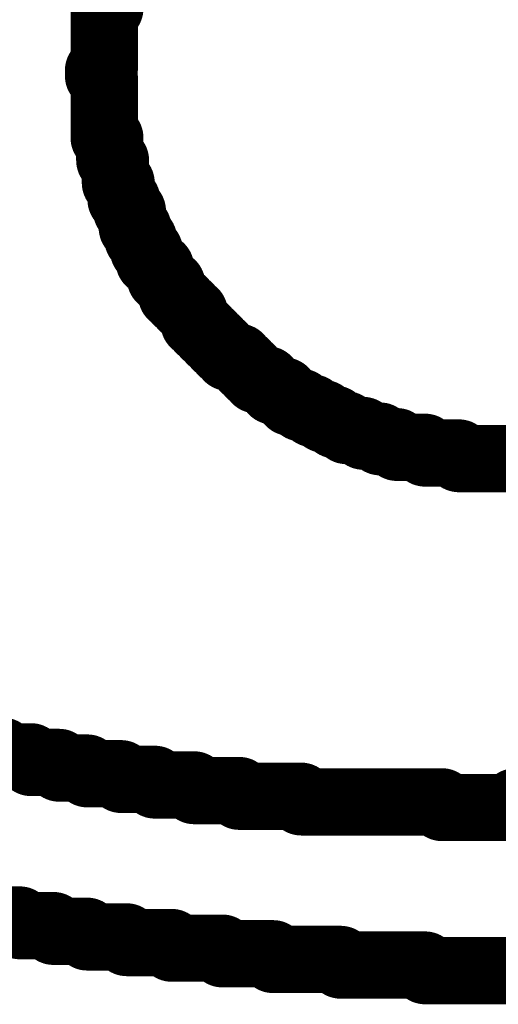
# Model space of a CAD drawing. Header units: inches. Extents: x -0.03 to 9.71, y 0 to 4.44.
# Tile 19 of 118: x 0.1688 to 0.2044, y 0.6771 to 0.7502. Entities that reach past the tile are written whole.
import ezdxf

# ---------------------------------------------------------------- set-up
doc = ezdxf.new("R2010")
doc.units = ezdxf.units.IN
doc.header["$MEASUREMENT"] = 0
doc.layers.add('Top Overlay', color=2, linetype='Continuous')

msp = doc.modelspace()

# ---------------------------------------------------------------- linework, layer by layer
at = {"layer": 'Top Overlay'}
for p, q in [((0.175122, 0.746484), (0.175122, 0.751083)), ((0.174705, 0.746067), (0.174705, 0.746484)), ((0.174705, 0.746484), (0.175122, 0.746484)), ((0.175122, 0.746067), (0.174705, 0.746067)), ((0.175122, 0.741465), (0.175122, 0.746067)), ((0.17554, 0.741465), (0.175122, 0.741465)), ((0.17554, 0.739791), (0.17554, 0.741465)), ((0.175957, 0.739791), (0.17554, 0.739791)), ((0.175957, 0.738122), (0.175957, 0.739791)), ((0.176378, 0.738122), (0.175957, 0.738122)), ((0.176378, 0.736866), (0.176378, 0.738122)), ((0.176796, 0.736866), (0.176378, 0.736866)), ((0.176796, 0.736032), (0.176796, 0.736866)), ((0.177213, 0.736032), (0.176796, 0.736032)), ((0.177213, 0.734776), (0.177213, 0.736032)), ((0.17763, 0.734776), (0.177213, 0.734776)), ((0.17763, 0.733937), (0.17763, 0.734776)), ((0.178048, 0.733937), (0.17763, 0.733937)), ((0.178048, 0.73352), (0.178048, 0.733937)), ((0.178048, 0.733102), (0.178048, 0.73352)), ((0.178469, 0.733102), (0.178048, 0.733102)), ((0.178469, 0.732268), (0.178469, 0.733102)), ((0.178886, 0.732268), (0.178469, 0.732268)), ((0.178886, 0.731846), (0.178886, 0.732268)), ((0.179304, 0.731846), (0.178886, 0.731846)), ((0.179304, 0.731012), (0.179304, 0.731846)), ((0.179721, 0.731012), (0.179304, 0.731012)), ((0.179721, 0.730595), (0.179721, 0.731012)), ((0.180138, 0.730595), (0.179721, 0.730595)), ((0.180138, 0.729756), (0.180138, 0.730595)), ((0.180559, 0.729756), (0.180138, 0.729756)), ((0.180559, 0.729339), (0.180559, 0.729756)), ((0.180977, 0.729339), (0.180559, 0.729339)), ((0.180977, 0.728921), (0.180977, 0.729339)), ((0.181394, 0.728921), (0.180977, 0.728921)), ((0.181394, 0.728504), (0.181394, 0.728921)), ((0.181811, 0.728504), (0.181394, 0.728504)), ((0.181811, 0.727665), (0.181811, 0.728504)), ((0.182229, 0.727665), (0.181811, 0.727665)), ((0.182229, 0.727248), (0.182229, 0.727665)), ((0.18265, 0.727248), (0.182229, 0.727248)), ((0.18265, 0.726831), (0.18265, 0.727248)), ((0.183067, 0.726831), (0.18265, 0.726831)), ((0.183067, 0.726414), (0.183067, 0.726831)), ((0.183485, 0.726414), (0.183067, 0.726414)), ((0.183485, 0.725992), (0.183485, 0.726414)), ((0.183902, 0.725992), (0.183485, 0.725992)), ((0.183902, 0.725575), (0.183902, 0.725992)), ((0.184323, 0.725575), (0.183902, 0.725575)), ((0.184323, 0.725158), (0.184323, 0.725575)), ((0.185158, 0.725158), (0.184323, 0.725158)), ((0.185158, 0.72474), (0.185158, 0.725158)), ((0.185575, 0.72474), (0.185158, 0.72474)), ((0.185575, 0.724323), (0.185575, 0.72474)), ((0.185993, 0.724323), (0.185575, 0.724323)), ((0.185993, 0.723902), (0.185993, 0.724323)), ((0.186414, 0.723902), (0.185993, 0.723902)), ((0.186414, 0.723484), (0.186414, 0.723902)), ((0.187248, 0.723484), (0.186414, 0.723484)), ((0.187248, 0.723067), (0.187248, 0.723484)), ((0.187666, 0.723067), (0.187248, 0.723067)), ((0.187666, 0.72265), (0.187666, 0.723067)), ((0.188504, 0.72265), (0.187666, 0.72265)), ((0.188504, 0.722232), (0.188504, 0.72265)), ((0.188922, 0.722232), (0.188504, 0.722232)), ((0.188922, 0.721811), (0.188922, 0.722232)), ((0.189756, 0.721811), (0.188922, 0.721811)), ((0.189756, 0.721394), (0.189756, 0.721811)), ((0.190595, 0.721394), (0.189756, 0.721394)), ((0.190595, 0.720977), (0.190595, 0.721394)), ((0.19143, 0.720977), (0.190595, 0.720977)), ((0.19143, 0.720559), (0.19143, 0.720977)), ((0.192268, 0.720559), (0.19143, 0.720559)), ((0.192268, 0.720138), (0.192268, 0.720559)), ((0.193103, 0.720138), (0.192268, 0.720138)), ((0.193103, 0.71972), (0.193103, 0.720138)), ((0.194359, 0.71972), (0.193103, 0.71972)), ((0.194359, 0.719303), (0.194359, 0.71972)), ((0.195611, 0.719303), (0.194359, 0.719303)), ((0.195611, 0.718886), (0.195611, 0.719303)), ((0.196866, 0.718886), (0.195611, 0.718886)), ((0.196866, 0.718469), (0.196866, 0.718886)), ((0.198957, 0.718469), (0.196866, 0.718469)), ((0.198957, 0.718047), (0.198957, 0.718469)), ((0.201465, 0.718047), (0.198957, 0.718047)), ((0.201465, 0.71763), (0.201465, 0.718047)), ((0.208158, 0.71763), (0.201465, 0.71763)), ((0.167595, 0.695469), (0.169685, 0.695469)), ((0.169685, 0.695469), (0.169685, 0.695051)), ((0.169685, 0.695051), (0.171776, 0.695051)), ((0.171776, 0.695051), (0.171776, 0.694634)), ((0.171776, 0.694634), (0.173867, 0.694634)), ((0.173867, 0.694634), (0.173867, 0.694213)), ((0.173867, 0.694213), (0.176378, 0.694213)), ((0.176378, 0.694213), (0.176378, 0.693795)), ((0.176378, 0.693795), (0.178886, 0.693795)), ((0.178886, 0.693795), (0.178886, 0.693378)), ((0.178886, 0.693378), (0.181811, 0.693378)), ((0.181811, 0.693378), (0.181811, 0.692961)), ((0.181811, 0.692961), (0.185158, 0.692961)), ((0.185158, 0.692961), (0.185158, 0.692539)), ((0.185158, 0.692539), (0.189756, 0.692539)), ((0.189756, 0.692539), (0.189756, 0.692122)), ((0.189756, 0.692122), (0.200213, 0.692122)), ((0.200213, 0.692122), (0.200213, 0.691705)), ((0.200213, 0.691705), (0.205646, 0.691705)), ((0.168851, 0.683343), (0.166343, 0.683343)), ((0.168851, 0.682925), (0.168851, 0.683343)), ((0.171359, 0.682925), (0.168851, 0.682925)), ((0.171359, 0.682504), (0.171359, 0.682925)), ((0.173867, 0.682504), (0.171359, 0.682504)), ((0.173867, 0.682087), (0.173867, 0.682504)), ((0.176796, 0.682087), (0.173867, 0.682087)), ((0.176796, 0.681669), (0.176796, 0.682087)), ((0.180138, 0.681669), (0.176796, 0.681669)), ((0.180138, 0.681252), (0.180138, 0.681669)), ((0.183902, 0.681252), (0.180138, 0.681252)), ((0.183902, 0.680835), (0.183902, 0.681252)), ((0.187666, 0.680835), (0.183902, 0.680835)), ((0.187666, 0.680414), (0.187666, 0.680835)), ((0.192685, 0.680414), (0.187666, 0.680414)), ((0.192685, 0.679996), (0.192685, 0.680414)), ((0.198957, 0.679996), (0.192685, 0.679996)), ((0.198957, 0.679579), (0.198957, 0.679996)), ((0.224882, 0.679579), (0.198957, 0.679579))]:
    msp.add_line(p, q, dxfattribs=at)
at = {"layer": 'Top Overlay', "const_width": 0.005}
for points in [[(0.17554, 0.752339), (0.17554, 0.752756)], [(0.17554, 0.751917), (0.17554, 0.752339)], [(0.17554, 0.7515), (0.17554, 0.751917)], [(0.17554, 0.751083), (0.17554, 0.7515)], [(0.175122, 0.751083), (0.17554, 0.751083)], [(0.175122, 0.750665), (0.175122, 0.751083)], [(0.175122, 0.750248), (0.175122, 0.750665)], [(0.175122, 0.749831), (0.175122, 0.750248)], [(0.175122, 0.749409), (0.175122, 0.749831)], [(0.175122, 0.748992), (0.175122, 0.749409)], [(0.175122, 0.748575), (0.175122, 0.748992)], [(0.175122, 0.748158), (0.175122, 0.748575)], [(0.175122, 0.747736), (0.175122, 0.748158)], [(0.175122, 0.747319), (0.175122, 0.747736)], [(0.175122, 0.746902), (0.175122, 0.747319)], [(0.175122, 0.746484), (0.175122, 0.746902)], [(0.174705, 0.746067), (0.174705, 0.746484)], [(0.174705, 0.746484), (0.175122, 0.746484)], [(0.174705, 0.746067), (0.175122, 0.746067)], [(0.175122, 0.745646), (0.175122, 0.746067)], [(0.175122, 0.745228), (0.175122, 0.745646)], [(0.175122, 0.744811), (0.175122, 0.745228)], [(0.175122, 0.744394), (0.175122, 0.744811)], [(0.175122, 0.743973), (0.175122, 0.744394)], [(0.175122, 0.743555), (0.175122, 0.743973)], [(0.175122, 0.743138), (0.175122, 0.743555)], [(0.175122, 0.742721), (0.175122, 0.743138)], [(0.175122, 0.742303), (0.175122, 0.742721)], [(0.175122, 0.741882), (0.175122, 0.742303)], [(0.175122, 0.741465), (0.175122, 0.741882)], [(0.175122, 0.741465), (0.17554, 0.741465)], [(0.17554, 0.741047), (0.17554, 0.741465)], [(0.17554, 0.74063), (0.17554, 0.741047)], [(0.17554, 0.740213), (0.17554, 0.74063)], [(0.17554, 0.739791), (0.17554, 0.740213)], [(0.17554, 0.739791), (0.175957, 0.739791)], [(0.175957, 0.739374), (0.175957, 0.739791)], [(0.175957, 0.738957), (0.175957, 0.739374)], [(0.175957, 0.738539), (0.175957, 0.738957)], [(0.175957, 0.738122), (0.175957, 0.738539)], [(0.175957, 0.738122), (0.176378, 0.738122)], [(0.176378, 0.737701), (0.176378, 0.738122)], [(0.176378, 0.737283), (0.176378, 0.737701)], [(0.176378, 0.736866), (0.176378, 0.737283)], [(0.176378, 0.736866), (0.176796, 0.736866)], [(0.176796, 0.736449), (0.176796, 0.736866)], [(0.176796, 0.736032), (0.176796, 0.736449)], [(0.176796, 0.736032), (0.177213, 0.736032)], [(0.177213, 0.73561), (0.177213, 0.736032)], [(0.177213, 0.735193), (0.177213, 0.73561)], [(0.177213, 0.734776), (0.177213, 0.735193)], [(0.177213, 0.734776), (0.17763, 0.734776)], [(0.17763, 0.734358), (0.17763, 0.734776)], [(0.17763, 0.733937), (0.17763, 0.734358)], [(0.17763, 0.733937), (0.178048, 0.733937)], [(0.178048, 0.73352), (0.178048, 0.733937)], [(0.178048, 0.733102), (0.178048, 0.73352)], [(0.178048, 0.733102), (0.178469, 0.733102)], [(0.178469, 0.732685), (0.178469, 0.733102)], [(0.178469, 0.732268), (0.178469, 0.732685)], [(0.178469, 0.732268), (0.178886, 0.732268)], [(0.178886, 0.731846), (0.178886, 0.732268)], [(0.178886, 0.731846), (0.179304, 0.731846)], [(0.179304, 0.731429), (0.179304, 0.731846)], [(0.179304, 0.731012), (0.179304, 0.731429)], [(0.179304, 0.731012), (0.179721, 0.731012)], [(0.179721, 0.730595), (0.179721, 0.731012)], [(0.179721, 0.730595), (0.180138, 0.730595)], [(0.180138, 0.730177), (0.180138, 0.730595)], [(0.180138, 0.729756), (0.180138, 0.730177)], [(0.180138, 0.729756), (0.180559, 0.729756)], [(0.180559, 0.729339), (0.180559, 0.729756)], [(0.180559, 0.729339), (0.180977, 0.729339)], [(0.180977, 0.728921), (0.180977, 0.729339)], [(0.180977, 0.728921), (0.181394, 0.728921)], [(0.181394, 0.728504), (0.181394, 0.728921)], [(0.181394, 0.728504), (0.181811, 0.728504)], [(0.181811, 0.728083), (0.181811, 0.728504)], [(0.181811, 0.727665), (0.181811, 0.728083)], [(0.181811, 0.727665), (0.182229, 0.727665)], [(0.182229, 0.727248), (0.182229, 0.727665)], [(0.182229, 0.727248), (0.18265, 0.727248)], [(0.18265, 0.726831), (0.18265, 0.727248)], [(0.18265, 0.726831), (0.183067, 0.726831)], [(0.183067, 0.726414), (0.183067, 0.726831)], [(0.183067, 0.726414), (0.183485, 0.726414)], [(0.183485, 0.725992), (0.183485, 0.726414)], [(0.183485, 0.725992), (0.183902, 0.725992)], [(0.183902, 0.725575), (0.183902, 0.725992)], [(0.183902, 0.725575), (0.184323, 0.725575)], [(0.184323, 0.725158), (0.184323, 0.725575)], [(0.184323, 0.725158), (0.185158, 0.725158)], [(0.185158, 0.72474), (0.185158, 0.725158)], [(0.185158, 0.72474), (0.185575, 0.72474)], [(0.185575, 0.724323), (0.185575, 0.72474)], [(0.185575, 0.724323), (0.185993, 0.724323)], [(0.185993, 0.723902), (0.185993, 0.724323)], [(0.185993, 0.723902), (0.186414, 0.723902)], [(0.186414, 0.723484), (0.186414, 0.723902)], [(0.186414, 0.723484), (0.187248, 0.723484)], [(0.187248, 0.723067), (0.187248, 0.723484)], [(0.187248, 0.723067), (0.187666, 0.723067)], [(0.187666, 0.72265), (0.187666, 0.723067)], [(0.187666, 0.72265), (0.188504, 0.72265)], [(0.188504, 0.722232), (0.188504, 0.72265)], [(0.188504, 0.722232), (0.188922, 0.722232)], [(0.188922, 0.721811), (0.188922, 0.722232)], [(0.188922, 0.721811), (0.189756, 0.721811)], [(0.189756, 0.721394), (0.189756, 0.721811)], [(0.189756, 0.721394), (0.190595, 0.721394)], [(0.190595, 0.720977), (0.190595, 0.721394)], [(0.190595, 0.720977), (0.19143, 0.720977)], [(0.19143, 0.720559), (0.19143, 0.720977)], [(0.19143, 0.720559), (0.192268, 0.720559)], [(0.192268, 0.720138), (0.192268, 0.720559)], [(0.192268, 0.720138), (0.193103, 0.720138)], [(0.193103, 0.71972), (0.193103, 0.720138)], [(0.193103, 0.71972), (0.194359, 0.71972)], [(0.194359, 0.719303), (0.194359, 0.71972)], [(0.194359, 0.719303), (0.195611, 0.719303)], [(0.195611, 0.718886), (0.195611, 0.719303)], [(0.195611, 0.718886), (0.196866, 0.718886)], [(0.196866, 0.718469), (0.196866, 0.718886)], [(0.196866, 0.718469), (0.198957, 0.718469)], [(0.198957, 0.718047), (0.198957, 0.718469)], [(0.198957, 0.718047), (0.201465, 0.718047)], [(0.201465, 0.71763), (0.201465, 0.718047)], [(0.201465, 0.71763), (0.208158, 0.71763)], [(0.165922, 0.695886), (0.167595, 0.695886)], [(0.167595, 0.695469), (0.167595, 0.695886)], [(0.167595, 0.695469), (0.169685, 0.695469)], [(0.169685, 0.695051), (0.169685, 0.695469)], [(0.169685, 0.695051), (0.171776, 0.695051)], [(0.171776, 0.694634), (0.171776, 0.695051)], [(0.171776, 0.694634), (0.173867, 0.694634)], [(0.173867, 0.694213), (0.173867, 0.694634)], [(0.173867, 0.694213), (0.176378, 0.694213)], [(0.176378, 0.693795), (0.176378, 0.694213)], [(0.176378, 0.693795), (0.178886, 0.693795)], [(0.178886, 0.693378), (0.178886, 0.693795)], [(0.178886, 0.693378), (0.181811, 0.693378)], [(0.181811, 0.692961), (0.181811, 0.693378)], [(0.181811, 0.692961), (0.185158, 0.692961)], [(0.185158, 0.692539), (0.185158, 0.692961)], [(0.185158, 0.692539), (0.189756, 0.692539)], [(0.189756, 0.692122), (0.189756, 0.692539)], [(0.189756, 0.692122), (0.200213, 0.692122)], [(0.200213, 0.691705), (0.200213, 0.692122)], [(0.205646, 0.692122), (0.219028, 0.692122)], [(0.205646, 0.691705), (0.205646, 0.692122)], [(0.200213, 0.691705), (0.205646, 0.691705)], [(0.166343, 0.683343), (0.168851, 0.683343)], [(0.168851, 0.682925), (0.168851, 0.683343)], [(0.168851, 0.682925), (0.171359, 0.682925)], [(0.171359, 0.682504), (0.171359, 0.682925)], [(0.171359, 0.682504), (0.173867, 0.682504)], [(0.173867, 0.682087), (0.173867, 0.682504)], [(0.173867, 0.682087), (0.176796, 0.682087)], [(0.176796, 0.681669), (0.176796, 0.682087)], [(0.176796, 0.681669), (0.180138, 0.681669)], [(0.180138, 0.681252), (0.180138, 0.681669)], [(0.180138, 0.681252), (0.183902, 0.681252)], [(0.183902, 0.680835), (0.183902, 0.681252)], [(0.183902, 0.680835), (0.187666, 0.680835)], [(0.187666, 0.680414), (0.187666, 0.680835)], [(0.187666, 0.680414), (0.192685, 0.680414)], [(0.192685, 0.679996), (0.192685, 0.680414)], [(0.192685, 0.679996), (0.198957, 0.679996)], [(0.198957, 0.679579), (0.198957, 0.679996)], [(0.198957, 0.679579), (0.224882, 0.679579)]]:
    msp.add_lwpolyline(points, dxfattribs=at)
at = {"layer": 'Top Overlay', "const_width": 0.0025}
for points in [[(0.17429, 0.752339, 1), (0.17679, 0.752339, 1)], [(0.17429, 0.752339, 1), (0.17679, 0.752339, 1)], [(0.17429, 0.751917, 1), (0.17679, 0.751917, 1)], [(0.17429, 0.751917, 1), (0.17679, 0.751917, 1)], [(0.17429, 0.7515, 1), (0.17679, 0.7515, 1)], [(0.17429, 0.7515, 1), (0.17679, 0.7515, 1)], [(0.173872, 0.751083, 1), (0.176372, 0.751083, 1)], [(0.173872, 0.751083, 1), (0.176372, 0.751083, 1)], [(0.173872, 0.750665, 1), (0.176372, 0.750665, 1)], [(0.173872, 0.750665, 1), (0.176372, 0.750665, 1)], [(0.17429, 0.751083, 1), (0.17679, 0.751083, 1)], [(0.17429, 0.751083, 1), (0.17679, 0.751083, 1)], [(0.173872, 0.750248, 1), (0.176372, 0.750248, 1)], [(0.173872, 0.750248, 1), (0.176372, 0.750248, 1)], [(0.173872, 0.749831, 1), (0.176372, 0.749831, 1)], [(0.173872, 0.749831, 1), (0.176372, 0.749831, 1)], [(0.173872, 0.749409, 1), (0.176372, 0.749409, 1)], [(0.173872, 0.749409, 1), (0.176372, 0.749409, 1)], [(0.173872, 0.748992, 1), (0.176372, 0.748992, 1)], [(0.173872, 0.748992, 1), (0.176372, 0.748992, 1)], [(0.173872, 0.748575, 1), (0.176372, 0.748575, 1)], [(0.173872, 0.748575, 1), (0.176372, 0.748575, 1)], [(0.173872, 0.748158, 1), (0.176372, 0.748158, 1)], [(0.173872, 0.748158, 1), (0.176372, 0.748158, 1)], [(0.173872, 0.747736, 1), (0.176372, 0.747736, 1)], [(0.173872, 0.747736, 1), (0.176372, 0.747736, 1)], [(0.173872, 0.747319, 1), (0.176372, 0.747319, 1)], [(0.173872, 0.747319, 1), (0.176372, 0.747319, 1)], [(0.173872, 0.746902, 1), (0.176372, 0.746902, 1)], [(0.173872, 0.746902, 1), (0.176372, 0.746902, 1)], [(0.173455, 0.746484, 1), (0.175955, 0.746484, 1)], [(0.173455, 0.746484, 1), (0.175955, 0.746484, 1)], [(0.173455, 0.746067, 1), (0.175955, 0.746067, 1)], [(0.173455, 0.746067, 1), (0.175955, 0.746067, 1)], [(0.173872, 0.746484, 1), (0.176372, 0.746484, 1)], [(0.173872, 0.746484, 1), (0.176372, 0.746484, 1)], [(0.173872, 0.746067, 1), (0.176372, 0.746067, 1)], [(0.173872, 0.746067, 1), (0.176372, 0.746067, 1)], [(0.173872, 0.745646, 1), (0.176372, 0.745646, 1)], [(0.173872, 0.745646, 1), (0.176372, 0.745646, 1)], [(0.173872, 0.745228, 1), (0.176372, 0.745228, 1)], [(0.173872, 0.745228, 1), (0.176372, 0.745228, 1)], [(0.173872, 0.744811, 1), (0.176372, 0.744811, 1)], [(0.173872, 0.744811, 1), (0.176372, 0.744811, 1)], [(0.173872, 0.744394, 1), (0.176372, 0.744394, 1)], [(0.173872, 0.744394, 1), (0.176372, 0.744394, 1)], [(0.173872, 0.743973, 1), (0.176372, 0.743973, 1)], [(0.173872, 0.743973, 1), (0.176372, 0.743973, 1)], [(0.173872, 0.743555, 1), (0.176372, 0.743555, 1)], [(0.173872, 0.743555, 1), (0.176372, 0.743555, 1)], [(0.173872, 0.743138, 1), (0.176372, 0.743138, 1)], [(0.173872, 0.743138, 1), (0.176372, 0.743138, 1)], [(0.173872, 0.742721, 1), (0.176372, 0.742721, 1)], [(0.173872, 0.742721, 1), (0.176372, 0.742721, 1)], [(0.173872, 0.742303, 1), (0.176372, 0.742303, 1)], [(0.173872, 0.742303, 1), (0.176372, 0.742303, 1)], [(0.173872, 0.741882, 1), (0.176372, 0.741882, 1)], [(0.173872, 0.741882, 1), (0.176372, 0.741882, 1)], [(0.173872, 0.741465, 1), (0.176372, 0.741465, 1)], [(0.173872, 0.741465, 1), (0.176372, 0.741465, 1)], [(0.17429, 0.741465, 1), (0.17679, 0.741465, 1)], [(0.17429, 0.741465, 1), (0.17679, 0.741465, 1)], [(0.17429, 0.741047, 1), (0.17679, 0.741047, 1)], [(0.17429, 0.741047, 1), (0.17679, 0.741047, 1)], [(0.17429, 0.74063, 1), (0.17679, 0.74063, 1)], [(0.17429, 0.74063, 1), (0.17679, 0.74063, 1)], [(0.17429, 0.740213, 1), (0.17679, 0.740213, 1)], [(0.17429, 0.740213, 1), (0.17679, 0.740213, 1)], [(0.17429, 0.739791, 1), (0.17679, 0.739791, 1)], [(0.17429, 0.739791, 1), (0.17679, 0.739791, 1)], [(0.174707, 0.739791, 1), (0.177207, 0.739791, 1)], [(0.174707, 0.739791, 1), (0.177207, 0.739791, 1)], [(0.174707, 0.739374, 1), (0.177207, 0.739374, 1)], [(0.174707, 0.739374, 1), (0.177207, 0.739374, 1)], [(0.174707, 0.738957, 1), (0.177207, 0.738957, 1)], [(0.174707, 0.738957, 1), (0.177207, 0.738957, 1)], [(0.174707, 0.738539, 1), (0.177207, 0.738539, 1)], [(0.174707, 0.738539, 1), (0.177207, 0.738539, 1)], [(0.174707, 0.738122, 1), (0.177207, 0.738122, 1)], [(0.174707, 0.738122, 1), (0.177207, 0.738122, 1)], [(0.175128, 0.738122, 1), (0.177628, 0.738122, 1)], [(0.175128, 0.738122, 1), (0.177628, 0.738122, 1)], [(0.175128, 0.737701, 1), (0.177628, 0.737701, 1)], [(0.175128, 0.737701, 1), (0.177628, 0.737701, 1)], [(0.175128, 0.737283, 1), (0.177628, 0.737283, 1)], [(0.175128, 0.737283, 1), (0.177628, 0.737283, 1)], [(0.175128, 0.736866, 1), (0.177628, 0.736866, 1)], [(0.175128, 0.736866, 1), (0.177628, 0.736866, 1)], [(0.175546, 0.736866, 1), (0.178046, 0.736866, 1)], [(0.175546, 0.736866, 1), (0.178046, 0.736866, 1)], [(0.175546, 0.736449, 1), (0.178046, 0.736449, 1)], [(0.175546, 0.736449, 1), (0.178046, 0.736449, 1)], [(0.175546, 0.736032, 1), (0.178046, 0.736032, 1)], [(0.175546, 0.736032, 1), (0.178046, 0.736032, 1)], [(0.175963, 0.736032, 1), (0.178463, 0.736032, 1)], [(0.175963, 0.736032, 1), (0.178463, 0.736032, 1)], [(0.175963, 0.73561, 1), (0.178463, 0.73561, 1)], [(0.175963, 0.73561, 1), (0.178463, 0.73561, 1)], [(0.175963, 0.735193, 1), (0.178463, 0.735193, 1)], [(0.175963, 0.735193, 1), (0.178463, 0.735193, 1)], [(0.175963, 0.734776, 1), (0.178463, 0.734776, 1)], [(0.175963, 0.734776, 1), (0.178463, 0.734776, 1)], [(0.17638, 0.734776, 1), (0.17888, 0.734776, 1)], [(0.17638, 0.734776, 1), (0.17888, 0.734776, 1)], [(0.17638, 0.734358, 1), (0.17888, 0.734358, 1)], [(0.17638, 0.734358, 1), (0.17888, 0.734358, 1)], [(0.17638, 0.733937, 1), (0.17888, 0.733937, 1)], [(0.17638, 0.733937, 1), (0.17888, 0.733937, 1)], [(0.176798, 0.733937, 1), (0.179298, 0.733937, 1)], [(0.176798, 0.733937, 1), (0.179298, 0.733937, 1)], [(0.176798, 0.73352, 1), (0.179298, 0.73352, 1)], [(0.176798, 0.73352, 1), (0.179298, 0.73352, 1)], [(0.176798, 0.733102, 1), (0.179298, 0.733102, 1)], [(0.176798, 0.733102, 1), (0.179298, 0.733102, 1)], [(0.177219, 0.733102, 1), (0.179719, 0.733102, 1)], [(0.177219, 0.733102, 1), (0.179719, 0.733102, 1)], [(0.177219, 0.732685, 1), (0.179719, 0.732685, 1)], [(0.177219, 0.732685, 1), (0.179719, 0.732685, 1)], [(0.177219, 0.732268, 1), (0.179719, 0.732268, 1)], [(0.177219, 0.732268, 1), (0.179719, 0.732268, 1)], [(0.177636, 0.732268, 1), (0.180136, 0.732268, 1)], [(0.177636, 0.732268, 1), (0.180136, 0.732268, 1)], [(0.177636, 0.731846, 1), (0.180136, 0.731846, 1)], [(0.177636, 0.731846, 1), (0.180136, 0.731846, 1)], [(0.178054, 0.731846, 1), (0.180554, 0.731846, 1)], [(0.178054, 0.731846, 1), (0.180554, 0.731846, 1)], [(0.178054, 0.731429, 1), (0.180554, 0.731429, 1)], [(0.178054, 0.731429, 1), (0.180554, 0.731429, 1)], [(0.178054, 0.731012, 1), (0.180554, 0.731012, 1)], [(0.178054, 0.731012, 1), (0.180554, 0.731012, 1)], [(0.178471, 0.731012, 1), (0.180971, 0.731012, 1)], [(0.178471, 0.731012, 1), (0.180971, 0.731012, 1)], [(0.178471, 0.730595, 1), (0.180971, 0.730595, 1)], [(0.178471, 0.730595, 1), (0.180971, 0.730595, 1)], [(0.178888, 0.730595, 1), (0.181388, 0.730595, 1)], [(0.178888, 0.730595, 1), (0.181388, 0.730595, 1)], [(0.178888, 0.730177, 1), (0.181388, 0.730177, 1)], [(0.178888, 0.730177, 1), (0.181388, 0.730177, 1)], [(0.178888, 0.729756, 1), (0.181388, 0.729756, 1)], [(0.178888, 0.729756, 1), (0.181388, 0.729756, 1)], [(0.179309, 0.729756, 1), (0.181809, 0.729756, 1)], [(0.179309, 0.729756, 1), (0.181809, 0.729756, 1)], [(0.179309, 0.729339, 1), (0.181809, 0.729339, 1)], [(0.179309, 0.729339, 1), (0.181809, 0.729339, 1)], [(0.179727, 0.729339, 1), (0.182227, 0.729339, 1)], [(0.179727, 0.729339, 1), (0.182227, 0.729339, 1)], [(0.179727, 0.728921, 1), (0.182227, 0.728921, 1)], [(0.179727, 0.728921, 1), (0.182227, 0.728921, 1)], [(0.180144, 0.728921, 1), (0.182644, 0.728921, 1)], [(0.180144, 0.728921, 1), (0.182644, 0.728921, 1)], [(0.180144, 0.728504, 1), (0.182644, 0.728504, 1)], [(0.180144, 0.728504, 1), (0.182644, 0.728504, 1)], [(0.180561, 0.728504, 1), (0.183061, 0.728504, 1)], [(0.180561, 0.728504, 1), (0.183061, 0.728504, 1)], [(0.180561, 0.728083, 1), (0.183061, 0.728083, 1)], [(0.180561, 0.728083, 1), (0.183061, 0.728083, 1)], [(0.180561, 0.727665, 1), (0.183061, 0.727665, 1)], [(0.180561, 0.727665, 1), (0.183061, 0.727665, 1)], [(0.180979, 0.727665, 1), (0.183479, 0.727665, 1)], [(0.180979, 0.727665, 1), (0.183479, 0.727665, 1)], [(0.180979, 0.727248, 1), (0.183479, 0.727248, 1)], [(0.180979, 0.727248, 1), (0.183479, 0.727248, 1)], [(0.1814, 0.727248, 1), (0.1839, 0.727248, 1)], [(0.1814, 0.727248, 1), (0.1839, 0.727248, 1)], [(0.1814, 0.726831, 1), (0.1839, 0.726831, 1)], [(0.1814, 0.726831, 1), (0.1839, 0.726831, 1)], [(0.181817, 0.726831, 1), (0.184317, 0.726831, 1)], [(0.181817, 0.726831, 1), (0.184317, 0.726831, 1)], [(0.181817, 0.726414, 1), (0.184317, 0.726414, 1)], [(0.181817, 0.726414, 1), (0.184317, 0.726414, 1)], [(0.182235, 0.726414, 1), (0.184735, 0.726414, 1)], [(0.182235, 0.726414, 1), (0.184735, 0.726414, 1)], [(0.182235, 0.725992, 1), (0.184735, 0.725992, 1)], [(0.182235, 0.725992, 1), (0.184735, 0.725992, 1)], [(0.182652, 0.725992, 1), (0.185152, 0.725992, 1)], [(0.182652, 0.725992, 1), (0.185152, 0.725992, 1)], [(0.182652, 0.725575, 1), (0.185152, 0.725575, 1)], [(0.182652, 0.725575, 1), (0.185152, 0.725575, 1)], [(0.183073, 0.725575, 1), (0.185573, 0.725575, 1)], [(0.183073, 0.725575, 1), (0.185573, 0.725575, 1)], [(0.183073, 0.725158, 1), (0.185573, 0.725158, 1)], [(0.183073, 0.725158, 1), (0.185573, 0.725158, 1)], [(0.183908, 0.725158, 1), (0.186408, 0.725158, 1)], [(0.183908, 0.725158, 1), (0.186408, 0.725158, 1)], [(0.183908, 0.72474, 1), (0.186408, 0.72474, 1)], [(0.183908, 0.72474, 1), (0.186408, 0.72474, 1)], [(0.184325, 0.72474, 1), (0.186825, 0.72474, 1)], [(0.184325, 0.72474, 1), (0.186825, 0.72474, 1)], [(0.184325, 0.724323, 1), (0.186825, 0.724323, 1)], [(0.184325, 0.724323, 1), (0.186825, 0.724323, 1)], [(0.184743, 0.724323, 1), (0.187243, 0.724323, 1)], [(0.184743, 0.724323, 1), (0.187243, 0.724323, 1)], [(0.184743, 0.723902, 1), (0.187243, 0.723902, 1)], [(0.184743, 0.723902, 1), (0.187243, 0.723902, 1)], [(0.185164, 0.723902, 1), (0.187664, 0.723902, 1)], [(0.185164, 0.723902, 1), (0.187664, 0.723902, 1)], [(0.185164, 0.723484, 1), (0.187664, 0.723484, 1)], [(0.185164, 0.723484, 1), (0.187664, 0.723484, 1)], [(0.185998, 0.723484, 1), (0.188498, 0.723484, 1)], [(0.185998, 0.723484, 1), (0.188498, 0.723484, 1)], [(0.185998, 0.723067, 1), (0.188498, 0.723067, 1)], [(0.185998, 0.723067, 1), (0.188498, 0.723067, 1)], [(0.186416, 0.723067, 1), (0.188916, 0.723067, 1)], [(0.186416, 0.723067, 1), (0.188916, 0.723067, 1)], [(0.186416, 0.72265, 1), (0.188916, 0.72265, 1)], [(0.186416, 0.72265, 1), (0.188916, 0.72265, 1)], [(0.187254, 0.72265, 1), (0.189754, 0.72265, 1)], [(0.187254, 0.72265, 1), (0.189754, 0.72265, 1)], [(0.187254, 0.722232, 1), (0.189754, 0.722232, 1)], [(0.187254, 0.722232, 1), (0.189754, 0.722232, 1)], [(0.187672, 0.722232, 1), (0.190172, 0.722232, 1)], [(0.187672, 0.722232, 1), (0.190172, 0.722232, 1)], [(0.187672, 0.721811, 1), (0.190172, 0.721811, 1)], [(0.187672, 0.721811, 1), (0.190172, 0.721811, 1)], [(0.188506, 0.721811, 1), (0.191006, 0.721811, 1)], [(0.188506, 0.721811, 1), (0.191006, 0.721811, 1)], [(0.188506, 0.721394, 1), (0.191006, 0.721394, 1)], [(0.188506, 0.721394, 1), (0.191006, 0.721394, 1)], [(0.189345, 0.721394, 1), (0.191845, 0.721394, 1)], [(0.189345, 0.721394, 1), (0.191845, 0.721394, 1)], [(0.189345, 0.720977, 1), (0.191845, 0.720977, 1)], [(0.189345, 0.720977, 1), (0.191845, 0.720977, 1)], [(0.19018, 0.720977, 1), (0.19268, 0.720977, 1)], [(0.19018, 0.720977, 1), (0.19268, 0.720977, 1)], [(0.19018, 0.720559, 1), (0.19268, 0.720559, 1)], [(0.19018, 0.720559, 1), (0.19268, 0.720559, 1)], [(0.191018, 0.720559, 1), (0.193518, 0.720559, 1)], [(0.191018, 0.720559, 1), (0.193518, 0.720559, 1)], [(0.191018, 0.720138, 1), (0.193518, 0.720138, 1)], [(0.191018, 0.720138, 1), (0.193518, 0.720138, 1)], [(0.191853, 0.720138, 1), (0.194353, 0.720138, 1)], [(0.191853, 0.720138, 1), (0.194353, 0.720138, 1)], [(0.191853, 0.71972, 1), (0.194353, 0.71972, 1)], [(0.191853, 0.71972, 1), (0.194353, 0.71972, 1)], [(0.193109, 0.71972, 1), (0.195609, 0.71972, 1)], [(0.193109, 0.71972, 1), (0.195609, 0.71972, 1)], [(0.193109, 0.719303, 1), (0.195609, 0.719303, 1)], [(0.193109, 0.719303, 1), (0.195609, 0.719303, 1)], [(0.194361, 0.719303, 1), (0.196861, 0.719303, 1)], [(0.194361, 0.719303, 1), (0.196861, 0.719303, 1)], [(0.194361, 0.718886, 1), (0.196861, 0.718886, 1)], [(0.194361, 0.718886, 1), (0.196861, 0.718886, 1)], [(0.195616, 0.718886, 1), (0.198117, 0.718886, 1)], [(0.195616, 0.718886, 1), (0.198117, 0.718886, 1)], [(0.195616, 0.718469, 1), (0.198117, 0.718469, 1)], [(0.195616, 0.718469, 1), (0.198117, 0.718469, 1)], [(0.197707, 0.718469, 1), (0.200207, 0.718469, 1)], [(0.197707, 0.718469, 1), (0.200207, 0.718469, 1)], [(0.197707, 0.718047, 1), (0.200207, 0.718047, 1)], [(0.197707, 0.718047, 1), (0.200207, 0.718047, 1)], [(0.200215, 0.718047, 1), (0.202715, 0.718047, 1)], [(0.200215, 0.718047, 1), (0.202715, 0.718047, 1)], [(0.200215, 0.71763, 1), (0.202715, 0.71763, 1)], [(0.200215, 0.71763, 1), (0.202715, 0.71763, 1)], [(0.166345, 0.695886, 1), (0.168845, 0.695886, 1)], [(0.166345, 0.695886, 1), (0.168845, 0.695886, 1)], [(0.166345, 0.695469, 1), (0.168845, 0.695469, 1)], [(0.166345, 0.695469, 1), (0.168845, 0.695469, 1)], [(0.168435, 0.695469, 1), (0.170935, 0.695469, 1)], [(0.168435, 0.695469, 1), (0.170935, 0.695469, 1)], [(0.168435, 0.695051, 1), (0.170935, 0.695051, 1)], [(0.168435, 0.695051, 1), (0.170935, 0.695051, 1)], [(0.170526, 0.695051, 1), (0.173026, 0.695051, 1)], [(0.170526, 0.695051, 1), (0.173026, 0.695051, 1)], [(0.170526, 0.694634, 1), (0.173026, 0.694634, 1)], [(0.170526, 0.694634, 1), (0.173026, 0.694634, 1)], [(0.172617, 0.694634, 1), (0.175117, 0.694634, 1)], [(0.172617, 0.694634, 1), (0.175117, 0.694634, 1)], [(0.172617, 0.694213, 1), (0.175117, 0.694213, 1)], [(0.172617, 0.694213, 1), (0.175117, 0.694213, 1)], [(0.175128, 0.694213, 1), (0.177628, 0.694213, 1)], [(0.175128, 0.694213, 1), (0.177628, 0.694213, 1)], [(0.175128, 0.693795, 1), (0.177628, 0.693795, 1)], [(0.175128, 0.693795, 1), (0.177628, 0.693795, 1)], [(0.177636, 0.693795, 1), (0.180136, 0.693795, 1)], [(0.177636, 0.693795, 1), (0.180136, 0.693795, 1)], [(0.177636, 0.693378, 1), (0.180136, 0.693378, 1)], [(0.177636, 0.693378, 1), (0.180136, 0.693378, 1)], [(0.180561, 0.693378, 1), (0.183061, 0.693378, 1)], [(0.180561, 0.693378, 1), (0.183061, 0.693378, 1)], [(0.180561, 0.692961, 1), (0.183061, 0.692961, 1)], [(0.180561, 0.692961, 1), (0.183061, 0.692961, 1)], [(0.183908, 0.692961, 1), (0.186408, 0.692961, 1)], [(0.183908, 0.692961, 1), (0.186408, 0.692961, 1)], [(0.183908, 0.692539, 1), (0.186408, 0.692539, 1)], [(0.183908, 0.692539, 1), (0.186408, 0.692539, 1)], [(0.188506, 0.692539, 1), (0.191006, 0.692539, 1)], [(0.188506, 0.692539, 1), (0.191006, 0.692539, 1)], [(0.188506, 0.692122, 1), (0.191006, 0.692122, 1)], [(0.188506, 0.692122, 1), (0.191006, 0.692122, 1)], [(0.198963, 0.692122, 1), (0.201463, 0.692122, 1)], [(0.198963, 0.692122, 1), (0.201463, 0.692122, 1)], [(0.204396, 0.692122, 1), (0.206896, 0.692122, 1)], [(0.204396, 0.692122, 1), (0.206896, 0.692122, 1)], [(0.198963, 0.691705, 1), (0.201463, 0.691705, 1)], [(0.198963, 0.691705, 1), (0.201463, 0.691705, 1)], [(0.204396, 0.691705, 1), (0.206896, 0.691705, 1)], [(0.204396, 0.691705, 1), (0.206896, 0.691705, 1)], [(0.167601, 0.683343, 1), (0.170101, 0.683343, 1)], [(0.167601, 0.683343, 1), (0.170101, 0.683343, 1)], [(0.167601, 0.682925, 1), (0.170101, 0.682925, 1)], [(0.167601, 0.682925, 1), (0.170101, 0.682925, 1)], [(0.170109, 0.682925, 1), (0.172609, 0.682925, 1)], [(0.170109, 0.682925, 1), (0.172609, 0.682925, 1)], [(0.170109, 0.682504, 1), (0.172609, 0.682504, 1)], [(0.170109, 0.682504, 1), (0.172609, 0.682504, 1)], [(0.172617, 0.682504, 1), (0.175117, 0.682504, 1)], [(0.172617, 0.682504, 1), (0.175117, 0.682504, 1)], [(0.172617, 0.682087, 1), (0.175117, 0.682087, 1)], [(0.172617, 0.682087, 1), (0.175117, 0.682087, 1)], [(0.175546, 0.682087, 1), (0.178046, 0.682087, 1)], [(0.175546, 0.682087, 1), (0.178046, 0.682087, 1)], [(0.175546, 0.681669, 1), (0.178046, 0.681669, 1)], [(0.175546, 0.681669, 1), (0.178046, 0.681669, 1)], [(0.178888, 0.681669, 1), (0.181388, 0.681669, 1)], [(0.178888, 0.681669, 1), (0.181388, 0.681669, 1)], [(0.178888, 0.681252, 1), (0.181388, 0.681252, 1)], [(0.178888, 0.681252, 1), (0.181388, 0.681252, 1)], [(0.182652, 0.681252, 1), (0.185152, 0.681252, 1)], [(0.182652, 0.681252, 1), (0.185152, 0.681252, 1)], [(0.182652, 0.680835, 1), (0.185152, 0.680835, 1)], [(0.182652, 0.680835, 1), (0.185152, 0.680835, 1)], [(0.186416, 0.680835, 1), (0.188916, 0.680835, 1)], [(0.186416, 0.680835, 1), (0.188916, 0.680835, 1)], [(0.186416, 0.680414, 1), (0.188916, 0.680414, 1)], [(0.186416, 0.680414, 1), (0.188916, 0.680414, 1)], [(0.191435, 0.680414, 1), (0.193935, 0.680414, 1)], [(0.191435, 0.680414, 1), (0.193935, 0.680414, 1)], [(0.191435, 0.679996, 1), (0.193935, 0.679996, 1)], [(0.191435, 0.679996, 1), (0.193935, 0.679996, 1)], [(0.197707, 0.679996, 1), (0.200207, 0.679996, 1)], [(0.197707, 0.679996, 1), (0.200207, 0.679996, 1)], [(0.197707, 0.679579, 1), (0.200207, 0.679579, 1)], [(0.197707, 0.679579, 1), (0.200207, 0.679579, 1)]]:
    msp.add_lwpolyline(points, format="xyb", close=True, dxfattribs=at)

doc.saveas('drawing.dxf')
